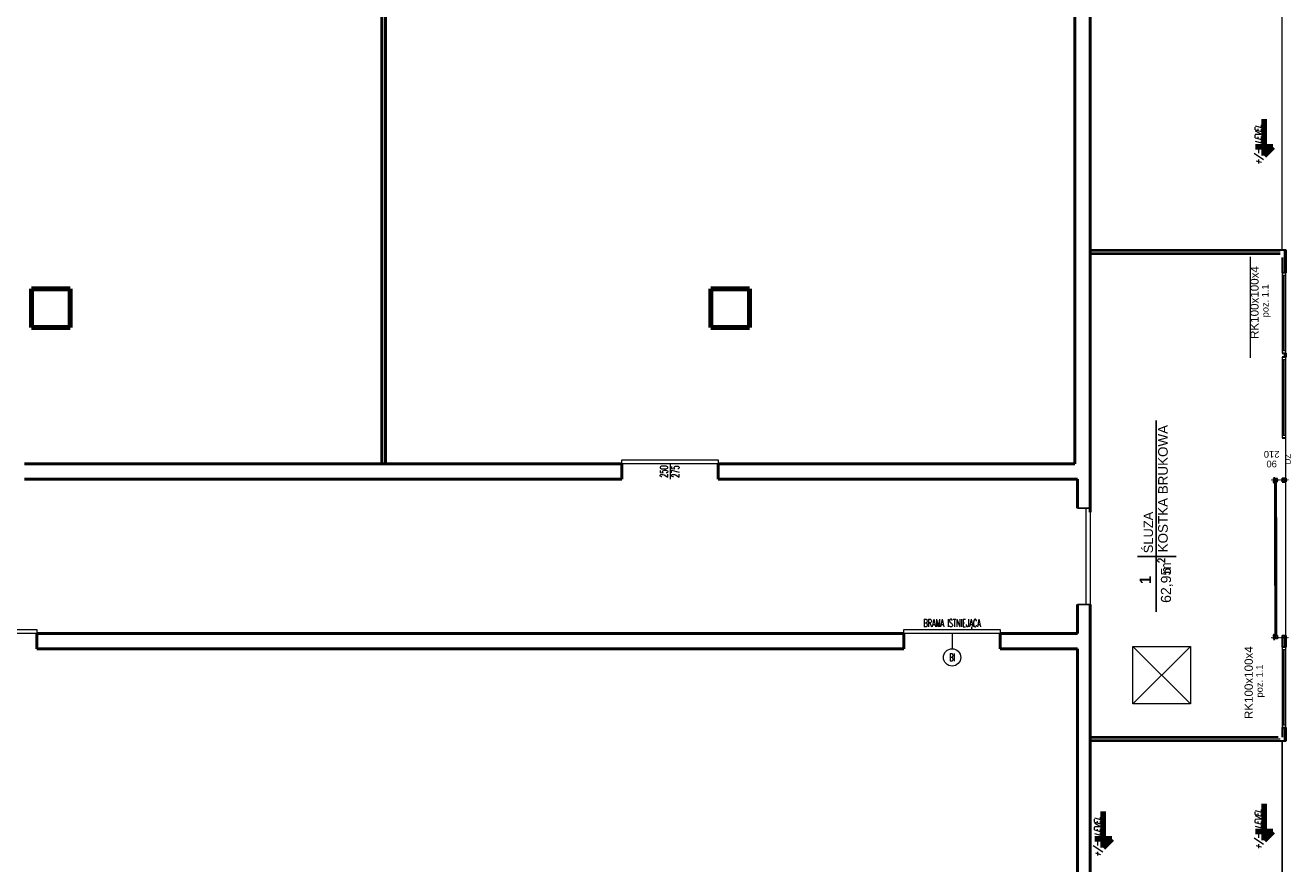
# Model space of a CAD drawing. Header units: millimetres. Extents: x 0 to 144098, y 0 to 90000.
# Tile 14 of 16: x 94070 to 126905, y 44272 to 66032. Entities that reach past the tile are written whole.
import ezdxf
from ezdxf.enums import TextEntityAlignment as Align

# ---------------------------------------------------------------- set-up
doc = ezdxf.new("R2010")
doc.units = ezdxf.units.MM
doc.linetypes.add('BORDER2', pattern=[0.875, 0.25, -0.125, 0.25, -0.125, 0, -0.125])
for name, color, linetype, lineweight in [('2_istn_cienkie', 7, 'Continuous', 5), ('A_Opisy2', 2, 'Continuous', 9), ('BATTING', 143, 'BATTING', 5), ('Chłodnictwo', 210, 'Continuous', 80), ('drzwiGB', 254, 'Continuous', 9), ('NAPISY 0.09', 210, 'Continuous', 9), ('OPISY', 4, 'Continuous', 13), ('ŚCIANY 0.4', 20, 'Continuous', 30)]:
    doc.layers.add(name, color=color, linetype=linetype, lineweight=lineweight)
for name, color, linetype in [('A-KOTY', 30, 'Continuous'), ('a__sciany_______', 9, 'Continuous'), ('a__stol_________', 46, 'Continuous'), ('DRZOKBLOKI', 7, 'Continuous'), ('LINIEPOMOCIENKIE', 9, 'Continuous'), ('w__w__100_stol__', 225, 'Continuous'), ('w__w______stol__', 195, 'Continuous')]:
    doc.layers.add(name, color=color, linetype=linetype)
doc.styles.add('Pomieszczenia', font='arialbd.ttf', dxfattribs={"width": 0.9, "height": 60})
doc.styles.add('ROB', font='arial.ttf')
doc.styles.add('simplex', font='simplex.shx', dxfattribs={"bigfont": 'bigfont.shx'})
doc.styles.add('simplex05', font='simplex.shx', dxfattribs={"width": 0.5})
doc.styles.add('Tech50', font='simplex.shx', dxfattribs={"width": 0.7, "height": 9})
doc.linetypes.add('BATTING', pattern='A,0.00254,-2.54,[134,ltypeshp.shx,S=2.54,R=0,X=-2.54,Y=0],-5.08,[134,ltypeshp.shx,S=2.54,R=180,X=2.54,Y=0],-2.54', length=10.16254)

# ---------------------------------------------------------------- blocks, each defined once
blk = doc.blocks.new('_DotSmall')
at = {"color": 0, "linetype": 'ByBlock', "const_width": 0.5}
blk.add_lwpolyline([(-0.0625, 0, 1), (0.0625, 0, 1)], format="xyb", close=True, dxfattribs=at)

msp = doc.modelspace()

# ---------------------------------------------------------------- hatches: boundary and pattern name
at = {"layer": 'DRZOKBLOKI'}
h = msp.add_hatch(color=256, dxfattribs=at)
edge = h.paths.add_edge_path()
edge.add_line((126540, 54201), (126540, 54198))
edge.add_line((126540, 54198), (126538, 54198))
edge.add_line((126538, 54198), (126538, 54184))
edge.add_line((126538, 54184), (126545, 54184))
edge.add_line((126545, 54184), (126545, 54192))
edge.add_line((126545, 54192), (126547, 54192))
edge.add_line((126547, 54192), (126548, 54182))
edge.add_line((126548, 54182), (126543, 54182))
edge.add_ellipse((126539, 54174), major_axis=(4.43, 7.79), ratio=0.070621, start_angle=187.3857, end_angle=347.0796, ccw=False)
edge.add_line((126534, 54166), (126534, 54169))
edge.add_ellipse((126537, 54175), major_axis=(2.9, 6.72), ratio=0.087443, start_angle=185.2796, end_angle=344.5524)
edge.add_line((126540, 54182), (126536, 54182))
edge.add_line((126536, 54182), (126536, 54201))
edge.add_line((126536, 54201), (126540, 54201))
h = msp.add_hatch(color=256, dxfattribs=at)
edge = h.paths.add_edge_path()
edge.add_line((126540, 50176), (126540, 50179))
edge.add_line((126540, 50179), (126538, 50179))
edge.add_line((126538, 50179), (126538, 50192))
edge.add_line((126538, 50192), (126545, 50192))
edge.add_line((126545, 50192), (126545, 50185))
edge.add_line((126545, 50185), (126547, 50185))
edge.add_line((126547, 50185), (126548, 50195))
edge.add_line((126548, 50195), (126543, 50195))
edge.add_ellipse((126539, 50202), major_axis=(4.43, -7.79), ratio=0.070621, start_angle=12.9204, end_angle=172.6143)
edge.add_line((126534, 50210), (126534, 50208))
edge.add_ellipse((126537, 50201), major_axis=(2.9, -6.72), ratio=0.087443, start_angle=15.4476, end_angle=174.7204, ccw=False)
edge.add_line((126540, 50195), (126536, 50195))
edge.add_line((126536, 50195), (126536, 50176))
edge.add_line((126536, 50176), (126540, 50176))

# ---------------------------------------------------------------- linework, layer by layer
at = {"layer": '2_istn_cienkie', "color": 251}
for p, q in [((126683, 60202), (126683, 72660)), ((125869, 60002), (125854, 60002)), ((125864, 59592), (125864, 60022)), ((125869, 59612), (125854, 59612)), ((125869, 59612), (125854, 59612)), ((125864, 57499), (125864, 59632)), ((125869, 57519), (125854, 57519)), ((125869, 57519), (125854, 57519)), ((125864, 57399), (125864, 57539)), ((125869, 57419), (125854, 57419)), ((126683, 47454), (126683, 31757))]:
    msp.add_line(p, q, dxfattribs=at)
at = {"layer": '2_istn_cienkie', "color": 1}
for p, q in [((126683, 60202), (126683, 72660)), ((126783, 60202), (126683, 60202)), ((126783, 47454), (126783, 60202)), ((126683, 31757), (126683, 47454)), ((126683, 47454), (126783, 47454))]:
    msp.add_line(p, q, dxfattribs=at)
at = {"layer": '2_istn_cienkie', "color": 251, "linetype": 'BORDER2', "ltscale": 0.1}
for p, q in [((126398, 54232), (126861, 54232)), ((126397, 50145), (126860, 50145))]:
    msp.add_line(p, q, dxfattribs=at)
at = {"layer": '2_istn_cienkie', "lineweight": 5}
for p, q in [((122812, 48417), (122812, 49912)), ((122812, 49912), (124307, 49912)), ((122812, 49912), (124307, 48417)), ((122812, 48417), (124307, 49912)), ((124307, 49912), (124307, 48417)), ((124307, 48417), (122812, 48417))]:
    msp.add_line(p, q, dxfattribs=at)
at = {"layer": 'A-KOTY', "lineweight": 100}
for p, q in [((126215, 62657), (126215, 63597)), ((125993, 62881), (126439, 62881)), ((126439, 62881), (126215, 62657)), ((126215, 44884), (126215, 45824)), ((122043, 44690), (122043, 45630)), ((125993, 45108), (126439, 45108)), ((126439, 45108), (126215, 44884)), ((121821, 44914), (122267, 44914)), ((122267, 44914), (122043, 44690))]:
    msp.add_line(p, q, dxfattribs=at)
at = {"layer": 'A-KOTY', "color": 8, "lineweight": 100}
for p, q in [((126287, 62881), (126215, 62810)), ((126409, 62881), (126215, 62688)), ((126348, 62881), (126215, 62749)), ((126287, 45108), (126215, 45036)), ((126409, 45108), (126215, 44915)), ((126348, 45108), (126215, 44975)), ((122115, 44914), (122043, 44843)), ((122237, 44914), (122043, 44721)), ((122176, 44914), (122043, 44782))]:
    msp.add_line(p, q, dxfattribs=at)
at = {"layer": 'a__sciany_______', "linetype": 'ByBlock', "lineweight": 50}
for p, q in [((121700, 79750), (121700, 53393)), ((103320, 79400), (103320, 54650)), ((103420, 79400), (103420, 54650)), ((121300, 79400), (121300, 54650)), ((109550, 54650), (94050, 54650)), ((109550, 54650), (109550, 54250)), ((121300, 54650), (112050, 54650)), ((112050, 54650), (112050, 54250)), ((109550, 54250), (94050, 54250)), ((121370, 54250), (112050, 54250)), ((121370, 54250), (121370, 53502)), ((121370, 51000), (121370, 50250)), ((121700, 51000), (121700, 42550)), ((116870, 50250), (94370, 50250)), ((94370, 50250), (94370, 49850)), ((116870, 50250), (116870, 49850)), ((121370, 50250), (119370, 50250)), ((119370, 50250), (119370, 49850)), ((116870, 49850), (94370, 49850)), ((121370, 49850), (119370, 49850)), ((121370, 49850), (121370, 42550))]:
    msp.add_line(p, q, dxfattribs=at)
at = {"layer": 'a__sciany_______'}
for p, q in [((121370, 53502), (121700, 53502)), ((121370, 51000), (121700, 51000))]:
    msp.add_line(p, q, dxfattribs=at)
at = {"layer": 'a__stol_________', "linetype": 'ByBlock', "lineweight": 18}
for points in [[(109550, 54750), (112050, 54750), (112050, 54650), (109550, 54650)], [(121600, 51000), (121600, 53500), (121700, 53500), (121700, 51000)], [(91870, 50350), (94370, 50350), (94370, 50250), (91870, 50250)], [(116870, 50350), (119370, 50350), (119370, 50250), (116870, 50250)]]:
    msp.add_lwpolyline(points, close=True, dxfattribs=at)
at = {"layer": 'BATTING', "lineweight": 5, "ltscale": 0.1}
for p, q in [((121700, 60152), (126634, 60152)), ((126733, 60202), (126733, 59612)), ((126733, 57519), (126733, 57419)), ((126733, 54281), (126733, 54182)), ((126733, 50195), (126733, 49896)), ((126733, 47803), (126733, 47454)), ((126634, 47504), (121700, 47504))]:
    msp.add_line(p, q, dxfattribs=at)
at = {"layer": 'Chłodnictwo'}
for p, q in [((94230, 58192), (94230, 59192)), ((95230, 59192), (94230, 59192)), ((95230, 59192), (95230, 58192)), ((111860, 58192), (111860, 59192)), ((112860, 59192), (111860, 59192)), ((112860, 59192), (112860, 58192)), ((95230, 58192), (94230, 58192)), ((112860, 58192), (111860, 58192))]:
    msp.add_line(p, q, dxfattribs=at)
at = {"layer": 'DRZOKBLOKI'}
for p, q in [((126494, 54212), (126455, 54212)), ((126455, 54167), (126455, 54212)), ((126489, 54245), (126460, 54245)), ((126467, 54242), (126467, 54245)), ((126483, 54242), (126467, 54242)), ((126470, 54212), (126470, 54242)), ((126480, 54212), (126480, 54242)), ((126483, 54242), (126483, 54245)), ((126491, 54167), (126491, 54212)), ((126494, 54167), (126494, 54212)), ((126536, 54201), (126540, 54201)), ((126536, 54182), (126536, 54201)), ((126540, 54182), (126536, 54182)), ((126538, 54198), (126538, 54184)), ((126540, 54198), (126538, 54198)), ((126538, 54184), (126545, 54184)), ((126540, 54201), (126540, 54198)), ((126548, 54182), (126543, 54182)), ((126545, 54192), (126547, 54192)), ((126545, 54184), (126545, 54192)), ((126547, 54192), (126548, 54182)), ((126551, 54184), (126551, 54192)), ((126494, 54167), (126455, 54167)), ((126470, 54157), (126470, 54167)), ((126480, 54157), (126470, 54157)), ((126480, 54157), (126480, 54167)), ((126534, 54166), (126534, 54169)), ((126534, 54167), (126534, 54167)), ((126534, 54167), (126534, 54167)), ((126455, 50210), (126455, 50165)), ((126494, 50210), (126455, 50210)), ((126494, 50165), (126455, 50165)), ((126489, 50131), (126460, 50131)), ((126461, 50113), (126461, 50111)), ((126483, 50134), (126467, 50134)), ((126467, 50134), (126467, 50131)), ((126480, 50220), (126470, 50220)), ((126470, 50220), (126470, 50210)), ((126470, 50165), (126470, 50134)), ((126480, 50220), (126480, 50210)), ((126480, 50165), (126480, 50134)), ((126483, 50134), (126483, 50131)), ((126491, 50210), (126491, 50165)), ((126494, 50210), (126494, 50165)), ((126534, 50210), (126534, 50210)), ((126534, 50210), (126534, 50210)), ((126534, 50210), (126534, 50208)), ((126536, 50195), (126536, 50176)), ((126540, 50195), (126536, 50195)), ((126536, 50176), (126540, 50176)), ((126538, 50192), (126545, 50192)), ((126538, 50179), (126538, 50192)), ((126540, 50179), (126538, 50179)), ((126540, 50176), (126540, 50179)), ((126548, 50195), (126543, 50195)), ((126545, 50192), (126545, 50185)), ((126545, 50185), (126547, 50185)), ((126547, 50185), (126548, 50195)), ((126551, 50193), (126551, 50185))]:
    msp.add_line(p, q, dxfattribs=at)
for centre, start, end in [((126460, 54250), 90, 270), ((126489, 54250), 270, 90), ((126460, 50126), 90, 270), ((126489, 50126), 270, 90)]:
    msp.add_arc(centre, 4.98, start, end, dxfattribs=at)
at = {"layer": 'DRZOKBLOKI', "extrusion": (0, 0, -1)}
for centre, major_axis, ratio, start_param, end_param in [((126475, 54251), (-20.7, 0.1), 0.288727, 0.719863, 2.399229), ((126539, 54174), (-4.43, -7.79), 0.070621, 3.367096, 6.15428), ((126537, 54175), (-2.9, -6.72), 0.087443, 3.411205, 6.191039)]:
    msp.add_ellipse(centre, major_axis=major_axis, ratio=ratio, start_param=start_param, end_param=end_param, dxfattribs=at)
at = {"layer": 'DRZOKBLOKI'}
for centre, major_axis, ratio, start_param, end_param in [((126475, 50125), (-20.7, -0.1), 0.288727, 0.719863, 2.399229), ((126539, 50202), (4.43, -7.79), 0.070621, 0.225503, 3.012688), ((126537, 50201), (2.9, -6.72), 0.087443, 0.269612, 3.049446)]:
    msp.add_ellipse(centre, major_axis=major_axis, ratio=ratio, start_param=start_param, end_param=end_param, dxfattribs=at)
at = {"layer": 'drzwiGB', "color": 2, "linetype": 'Continuous'}
for p, q in [((126470, 54263), (126460, 54261)), ((126470, 54261), (126460, 54259)), ((126461, 54264), (126461, 54266)), ((126562, 54266), (126461, 54266)), ((126562, 54264), (126461, 54264)), ((126463, 54239), (126463, 54241)), ((126499, 54263), (126470, 54263)), ((126499, 54261), (126470, 54261)), ((126489, 54242), (126496, 54242)), ((126489, 54240), (126489, 54242)), ((126489, 54240), (126496, 54240)), ((126494, 51491), (126494, 54212)), ((126534, 54212), (126494, 54212)), ((126534, 54210), (126494, 54210)), ((126496, 51491), (126496, 54212)), ((126499, 54245), (126499, 54261)), ((126501, 54245), (126501, 54261)), ((126532, 51491), (126532, 54212)), ((126534, 51491), (126534, 54212)), ((126541, 54194), (126541, 54186)), ((126541, 54186), (126543, 54186)), ((126543, 54194), (126543, 54186)), ((126549, 54184), (126549, 54194)), ((126551, 54188), (126551, 54194)), ((126551, 54184), (126551, 54192)), ((126562, 54184), (126551, 54184)), ((126562, 54182), (126551, 54182)), ((126562, 54184), (126562, 54264)), ((126564, 54184), (126564, 54264)), ((126494, 53261), (126494, 51491)), ((126496, 53261), (126496, 51491)), ((126532, 53261), (126532, 51491)), ((126534, 53261), (126534, 51491)), ((126494, 51591), (126494, 50165)), ((126496, 51591), (126496, 50165)), ((126532, 51591), (126532, 50165)), ((126534, 51591), (126534, 50165)), ((126470, 50115), (126460, 50117)), ((126470, 50113), (126460, 50115)), ((126562, 50113), (126461, 50113)), ((126562, 50111), (126461, 50111)), ((126463, 50137), (126463, 50135)), ((126499, 50115), (126470, 50115)), ((126499, 50113), (126470, 50113)), ((126489, 50136), (126489, 50134)), ((126489, 50136), (126496, 50136)), ((126489, 50134), (126496, 50134)), ((126534, 50167), (126494, 50167)), ((126534, 50165), (126494, 50165)), ((126499, 50131), (126499, 50115)), ((126501, 50131), (126501, 50115)), ((126541, 50191), (126543, 50191)), ((126541, 50183), (126541, 50191)), ((126543, 50183), (126543, 50191)), ((126549, 50193), (126549, 50183)), ((126562, 50195), (126551, 50195)), ((126551, 50193), (126551, 50185)), ((126562, 50193), (126551, 50193)), ((126551, 50189), (126551, 50183)), ((126562, 50193), (126562, 50113)), ((126564, 50193), (126564, 50113))]:
    msp.add_line(p, q, dxfattribs=at)
for centre, radius, start, end in [((126463, 54250), 11.2, 104.4728, 270), ((126463, 54250), 9.21, 105.187, 270.194), ((126496, 54245), 4.98, 270, 0), ((126496, 54245), 2.99, 270, 0), ((126499, 54261), 1.99, 0, 90), ((126546, 54194), 4.98, 0, 180), ((126546, 54194), 2.99, 0, 180), ((126551, 54184), 1.99, 180, 270), ((126562, 54264), 1.99, 0, 90), ((126562, 54184), 1.99, 270, 0), ((126463, 50126), 11.2, 90, 255.5272), ((126463, 50126), 9.21, 89.806, 254.813), ((126496, 50131), 4.98, 0, 90), ((126496, 50131), 2.99, 0, 90), ((126499, 50115), 1.99, 270, 0), ((126546, 50183), 4.98, 180, 0), ((126546, 50183), 2.99, 180, 0), ((126551, 50193), 1.99, 90, 180), ((126562, 50193), 1.99, 0, 90), ((126562, 50113), 1.99, 270, 0)]:
    msp.add_arc(centre, radius, start, end, dxfattribs=at)
at = {"layer": 'LINIEPOMOCIENKIE'}
for p, q in [((123412, 50810), (123412, 55778)), ((126475, 54137), (126475, 54302)), ((122934, 52248), (123929, 52248)), ((126475, 50240), (126475, 50074))]:
    msp.add_line(p, q, dxfattribs=at)
at = {"layer": 'w__w______stol__', "linetype": 'ByBlock', "lineweight": 18}
for p, q in [((110800, 54650), (110800, 54250)), ((118120, 50250), (118120, 49850))]:
    msp.add_line(p, q, dxfattribs=at)
msp.add_circle((118120, 49625), 225, dxfattribs=at)
at = {"layer": 'ŚCIANY 0.4'}
for p, q in [((121700, 60202), (126783, 60202)), ((121700, 60102), (126634, 60102)), ((126783, 60202), (126783, 59612)), ((126683, 60002), (126683, 59612)), ((126783, 59612), (126683, 59612)), ((126683, 57519), (126783, 57519)), ((126783, 57519), (126783, 57421)), ((126783, 57421), (126683, 57421)), ((126683, 55328), (126783, 55328)), ((126683, 54281), (126683, 54182)), ((126683, 54281), (126783, 54281)), ((126683, 54182), (126783, 54182)), ((126783, 54281), (126783, 54182)), ((126783, 54281), (126783, 54182)), ((126683, 50195), (126683, 49896)), ((126683, 50195), (126783, 50195)), ((126783, 50195), (126783, 49896)), ((126783, 49896), (126683, 49896)), ((126683, 47803), (126683, 47554)), ((126683, 47803), (126783, 47803)), ((126783, 47803), (126783, 47454)), ((126584, 47554), (121700, 47554)), ((126783, 47454), (121700, 47454))]:
    msp.add_line(p, q, dxfattribs=at)
at = {"layer": 'ŚCIANY 0.4', "lineweight": 5}
for p, q in [((126683, 59612), (126683, 57519)), ((126783, 59542), (126683, 59542)), ((126720, 59542), (126720, 57588)), ((126759, 59542), (126759, 57588)), ((126783, 57519), (126783, 59612)), ((126683, 57588), (126783, 57588)), ((126683, 57421), (126683, 55328)), ((126783, 57351), (126683, 57351)), ((126720, 57351), (126720, 55398)), ((126759, 57351), (126759, 55398)), ((126783, 55328), (126783, 57421)), ((126683, 55398), (126783, 55398)), ((126683, 49896), (126683, 47803)), ((126783, 49826), (126683, 49826)), ((126720, 49826), (126720, 47873)), ((126759, 49826), (126759, 47873)), ((126783, 47803), (126783, 49896)), ((126683, 47873), (126783, 47873))]:
    msp.add_line(p, q, dxfattribs=at)

# ---------------------------------------------------------------- block references
at = {"layer": '2_istn_cienkie', "color": 251, "xscale": 30, "yscale": 30, "zscale": 30}
for p, rotation in [((125864, 60002), 90), ((125864, 59612), 270), ((125864, 59612), 90), ((125864, 57519), 270), ((125864, 57519), 90), ((125864, 57419), 270)]:
    msp.add_blockref('_DotSmall', p, dxfattribs=dict(at, rotation=rotation))

# ---------------------------------------------------------------- texts
at = {"layer": '2_istn_cienkie', "color": 7, "char_height": 18, "attachment_point": 5, "rotation": 90, "style": 'ROB'}
for s, insert in [('\\A1;391', (125850, 59807)), ('\\A1;2093', (125850, 58565)), ('\\A1;100', (125850, 57469))]:
    msp.add_mtext(s, dxfattribs=dict(at, insert=insert))
at = {"layer": 'A-KOTY', "color": 255, "lineweight": 100, "style": 'simplex', "oblique": 15, "width": 0.8}
for p in [(126194, 62956), (126194, 45183), (122022, 44989)]:
    msp.add_attdef('LEVEL', text='0,00', height=161.5, rotation=90, dxfattribs=at).set_placement(p, align=Align.BOTTOM_LEFT)
for p in [(126194, 62817), (126194, 45044), (122022, 44850)]:
    msp.add_attdef('+/-', text='+', height=161, rotation=90, dxfattribs=at).set_placement(p, align=Align.BOTTOM_RIGHT)
at = {"layer": 'A_Opisy2', "style": 'ROB'}
for s, p in [('210', (126411, 54898)), ('90', (126411, 54646))]:
    msp.add_text(s, height=174.9, rotation=180, dxfattribs=at).set_placement(p, align=Align.MIDDLE_CENTER)
at = {"layer": 'A_Opisy2', "style": 'Tech50'}
msp.add_text('2', height=181, rotation=90, dxfattribs=at).set_placement((123638, 52064))
at = {"layer": 'NAPISY 0.09', "color": 2, "lineweight": 9, "style": 'ROB'}
msp.add_text('DZ', height=149.7, rotation=90, dxfattribs=at).set_placement((126905, 54635))
at = {"layer": 'OPISY', "color": 7, "lineweight": 100, "style": 'ROB'}
for s, height, p in [('poz. 1.1', 172.2, (126330, 58453)), ('ŚLUZA', 239.2, (123331, 52330)), ('62,95', 261.6, (123799, 51041)), ('m', 262, (123799, 51791)), ('poz. 1.1', 172.2, (126180, 48586))]:
    msp.add_text(s, height=height, rotation=90, dxfattribs=at).set_placement(p)
at = {"layer": 'OPISY', "lineweight": 100, "style": 'ROB'}
msp.add_text(' KOSTKA BRUKOWA', height=249.17, rotation=90, dxfattribs=at).set_placement((123715, 52256))
at = {"layer": 'OPISY', "style": 'Pomieszczenia', "width": 0.9}
msp.add_text('1', height=299, rotation=90, dxfattribs=at).set_placement((123281, 51533))
at = {"layer": 'OPISY', "color": 7, "char_height": 215.28, "width": 16910.93, "attachment_point": 1, "rotation": 90, "style": 'ROB'}
for insert in [(125857, 57893), (125707, 48026)]:
    msp.add_mtext('{\\fArial|b0|i0|c238|p34;RK100x100x4  }', dxfattribs=dict(at, insert=insert))
at = {"layer": 'w__w__100_stol__', "linetype": 'ByBlock', "lineweight": 18, "style": 'simplex05', "width": 0.5}
msp.add_text('250', height=200, rotation=90, dxfattribs=at).set_placement((110800, 54450), align=Align.BOTTOM_CENTER)
msp.add_text('275', height=200, rotation=90, dxfattribs=at).set_placement((110840, 54450), align=Align.TOP_CENTER)
msp.add_text('BRAMA ISTNIEJĄCA', height=200, dxfattribs=at).set_placement((118120, 50356), align=Align.BOTTOM_CENTER)
msp.add_text('BI', height=200, dxfattribs=at).set_placement((118120, 49625), align=Align.MIDDLE_CENTER)

doc.saveas('drawing.dxf')
